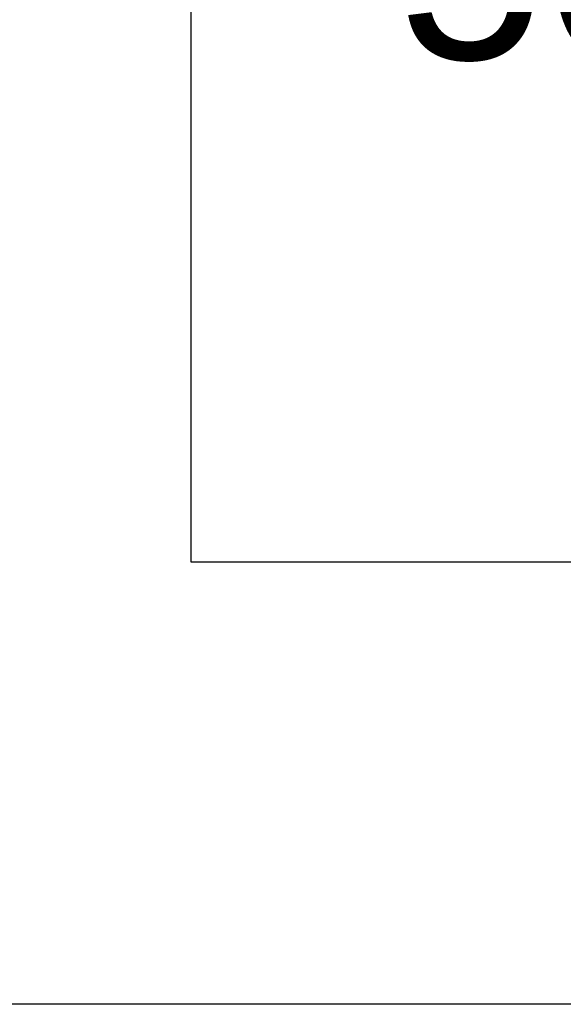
# Model space of a CAD drawing. Header units: millimetres. Extents: x 226749 to 325316, y -44191 to 40236.
# Tile 120 of 164: x 293518 to 293932, y 12653 to 13402. Entities that reach past the tile are written whole.
import ezdxf
from ezdxf.enums import TextEntityAlignment as Align

# ---------------------------------------------------------------- set-up
doc = ezdxf.new("R2010")
doc.units = ezdxf.units.MM
doc.header["$LTSCALE"] = 100
doc.linetypes.add('DASHED', pattern=[19.05, 12.7, -6.35])
for name, color, linetype in [('CIĘŻAR', 2, 'Continuous'), ('FUNDAMENTY', 6, 'Continuous'), ('K_URZĄDZENIA', 4, 'Continuous')]:
    doc.layers.add(name, color=color, linetype=linetype)

# ---------------------------------------------------------------- blocks, each defined once
blk = doc.blocks.new('ZBIORNIK_RZUT')
at = {"layer": 'K_URZĄDZENIA'}
blk.add_line((149520.98, 97203.95), (149520.98, 95850.78), dxfattribs=at)
blk.add_arc((148579.54, 96546.03), 282.5, 184.16924, 355.83076, dxfattribs=at)
blk = doc.blocks.new('ZBIORNIK_RAMA')
at = {"layer": 'FUNDAMENTY', "linetype": 'DASHED', "ltscale": 50}
for p, q in [((138933.96, 106665.52), (138933.96, 107865.52)), ((139933.96, 106665.52), (138933.96, 106665.52))]:
    blk.add_line(p, q, dxfattribs=at)

msp = doc.modelspace()

# ---------------------------------------------------------------- block references
at = {"layer": 'FUNDAMENTY'}
msp.add_blockref('ZBIORNIK_RAMA', (154714.86, -93675.96), dxfattribs=at)
at = {"layer": 'K_URZĄDZENIA', "rotation": 270}
msp.add_blockref('ZBIORNIK_RZUT', (197605, 162174.1), dxfattribs=at)

# ---------------------------------------------------------------- texts
at = {"layer": 'CIĘŻAR'}
msp.add_text('5000 kg', height=150, dxfattribs=at).set_placement((294162.92, 13447.4), align=Align.MIDDLE_CENTER)

doc.saveas('drawing.dxf')
